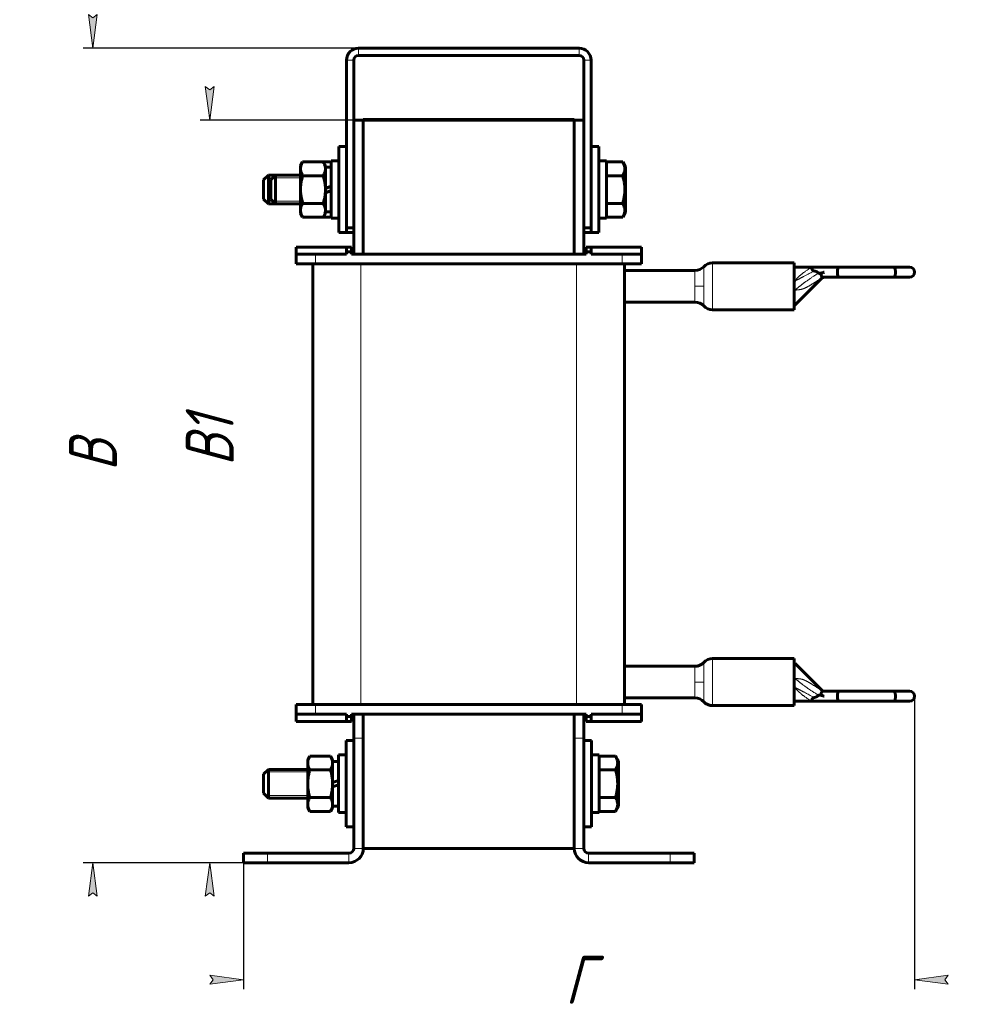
# Model space of a CAD drawing. Header units: millimetres. Extents: x 0 to 420, y 0 to 594.
# Tile 5 of 6: x 220 to 420, y 109 to 314. Entities that reach past the tile are written whole.
import ezdxf

# ---------------------------------------------------------------- set-up
doc = ezdxf.new("R2010")
doc.units = ezdxf.units.MM
doc.linetypes.add('K5LT_BASIC', pattern=[0])
doc.linetypes.add('K5LT_THIN', pattern=[0])
doc.layers.add('Системный слой', color=7, linetype='Continuous')
doc.styles.add('KDIMTEXTSTYLE', font='GOST_AU.SHX', dxfattribs={"width": 0.96, "oblique": 15, "height": 5})
doc.dimstyles.new('KDIMSTYLE (1.00)', dxfattribs={"dimtxt": 5, "dimasz": 1, "dimexe": 2, "dimexo": 0, "dimgap": 1, "dimtad": 1, "dimtxsty": 'KDIMTEXTSTYLE', "dimsah": 1, "dimcen": 0, "dimdle": 1, "dimadec": 0, "dimazin": 0, "dimtfac": 0.667, "dimtmove": 0, "dimatfit": 3, "dimfxl": 1, "dimtvp": 1, "dimtolj": 1, "dimtzin": 0, "dimarcsym": 0})

# ---------------------------------------------------------------- blocks, each defined once
blk = doc.blocks.new('U46')
at = {"layer": 'Системный слой', "color": 150, "linetype": 'K5LT_BASIC', "lineweight": 60, "true_color": 0x0080ff}
for p, q in [((382.07, 257.63), (382.04, 257.63)), ((382.1, 257.64), (382.07, 257.63)), ((382.12, 257.64), (382.1, 257.64))]:
    blk.add_line(p, q, dxfattribs=at)
blk = doc.blocks.new('U47')
at = {"layer": 'Системный слой', "color": 150, "linetype": 'K5LT_BASIC', "lineweight": 60, "true_color": 0x0080ff}
for p, q in [((382.09, 259.58), (382.04, 259.54)), ((382.14, 259.63), (382.09, 259.58)), ((382.18, 259.67), (382.14, 259.63))]:
    blk.add_line(p, q, dxfattribs=at)
blk = doc.blocks.new('U48')
at = {"layer": 'Системный слой', "color": 150, "linetype": 'K5LT_BASIC', "lineweight": 60, "true_color": 0x0080ff}
for p, q in [((288.54, 154.67), (288.54, 163.67)), ((288.54, 145.67), (288.54, 154.67))]:
    blk.add_line(p, q, dxfattribs=at)
blk = doc.blocks.new('U49')
at = {"layer": 'Системный слой', "color": 150, "linetype": 'K5LT_BASIC', "lineweight": 60, "true_color": 0x0080ff}
for p, q in [((341.24, 278.67), (341.24, 287.67)), ((341.24, 269.67), (341.24, 278.67))]:
    blk.add_line(p, q, dxfattribs=at)
blk = doc.blocks.new('U50')
at = {"layer": 'Системный слой', "color": 150, "linetype": 'K5LT_BASIC', "lineweight": 60, "true_color": 0x0080ff}
for p, q in [((287.04, 278.67), (287.04, 287.67)), ((287.04, 269.67), (287.04, 278.67))]:
    blk.add_line(p, q, dxfattribs=at)
blk = doc.blocks.new('U51')
at = {"layer": 'Системный слой', "color": 150, "linetype": 'K5LT_BASIC', "lineweight": 60, "true_color": 0x0080ff}
for p, q in [((382.07, 176.7), (382.04, 176.7)), ((382.1, 176.69), (382.07, 176.7)), ((382.12, 176.69), (382.1, 176.69))]:
    blk.add_line(p, q, dxfattribs=at)
blk = doc.blocks.new('U52')
at = {"layer": 'Системный слой', "color": 150, "linetype": 'K5LT_BASIC', "lineweight": 60, "true_color": 0x0080ff}
for p, q in [((382.09, 174.75), (382.04, 174.79)), ((382.14, 174.7), (382.09, 174.75)), ((382.18, 174.66), (382.14, 174.7))]:
    blk.add_line(p, q, dxfattribs=at)
blk = doc.blocks.new('U53')
at = {"layer": 'Системный слой', "color": 150, "linetype": 'K5LT_BASIC', "lineweight": 60, "true_color": 0x0080ff}
for p, q in [((285.29, 272.89), (285.35, 272.98)), ((285.35, 272.98), (285.39, 273.08)), ((285.39, 273.08), (285.44, 273.17))]:
    blk.add_line(p, q, dxfattribs=at)
blk = doc.blocks.new('U54')
at = {"layer": 'Системный слой', "color": 150, "linetype": 'K5LT_BASIC', "lineweight": 60, "true_color": 0x0080ff}
for p, q in [((285.35, 284.35), (285.29, 284.44)), ((285.39, 284.26), (285.35, 284.35)), ((285.44, 284.17), (285.39, 284.26))]:
    blk.add_line(p, q, dxfattribs=at)
blk = doc.blocks.new('U55')
at = {"layer": 'Системный слой', "color": 150, "linetype": 'K5LT_BASIC', "lineweight": 60, "true_color": 0x0080ff}
for p, q in [((342.84, 278.67), (342.84, 284.67)), ((342.84, 272.67), (342.84, 278.67))]:
    blk.add_line(p, q, dxfattribs=at)
blk = doc.blocks.new('U56')
at = {"layer": 'Системный слой', "color": 150, "linetype": 'K5LT_BASIC', "lineweight": 60, "true_color": 0x0080ff}
for p, q in [((382.04, 263.37), (382.04, 258.47)), ((382.04, 258.47), (382.04, 253.57))]:
    blk.add_line(p, q, dxfattribs=at)
blk = doc.blocks.new('U57')
at = {"layer": 'Системный слой', "color": 150, "linetype": 'K5LT_BASIC', "lineweight": 60, "true_color": 0x0080ff}
for p, q in [((382.04, 180.77), (382.04, 175.87)), ((382.04, 175.87), (382.04, 170.97))]:
    blk.add_line(p, q, dxfattribs=at)
blk = doc.blocks.new('U58')
at = {"layer": 'Системный слой', "color": 150, "linetype": 'K5LT_BASIC', "lineweight": 60, "true_color": 0x0080ff}
for p, q in [((286.94, 154.67), (286.94, 160.67)), ((286.94, 148.67), (286.94, 154.67))]:
    blk.add_line(p, q, dxfattribs=at)
blk = doc.blocks.new('U59')
at = {"layer": 'Системный слой', "color": 150, "linetype": 'K5LT_BASIC', "lineweight": 60, "true_color": 0x0080ff}
for p, q in [((341.34, 154.67), (341.34, 160.67)), ((341.34, 148.67), (341.34, 154.67))]:
    blk.add_line(p, q, dxfattribs=at)
blk = doc.blocks.new('U60')
at = {"layer": 'Системный слой', "color": 150, "linetype": 'K5LT_BASIC', "lineweight": 60, "true_color": 0x0080ff}
for p, q in [((285.44, 278.67), (285.44, 284.67)), ((285.44, 272.67), (285.44, 278.67))]:
    blk.add_line(p, q, dxfattribs=at)
blk = doc.blocks.new('U61')
at = {"layer": 'Системный слой', "color": 150, "linetype": 'K5LT_BASIC', "lineweight": 60, "true_color": 0x0080ff}
for p, q in [((339.74, 154.67), (339.74, 163.67)), ((339.74, 145.67), (339.74, 154.67))]:
    blk.add_line(p, q, dxfattribs=at)
blk = doc.blocks.new('U62')
at = {"layer": 'Системный слой', "color": 7, "linetype": 'K5LT_THIN', "lineweight": 18}
for p, q in [((364.97, 180.77), (364.97, 175.87)), ((364.97, 175.87), (364.97, 170.97))]:
    blk.add_line(p, q, dxfattribs=at)
blk = doc.blocks.new('U63')
at = {"layer": 'Системный слой', "color": 7, "linetype": 'K5LT_THIN', "lineweight": 18}
for p, q in [((364.97, 263.37), (364.97, 258.47)), ((364.97, 258.47), (364.97, 253.57))]:
    blk.add_line(p, q, dxfattribs=at)
blk = doc.blocks.new('KDIMARROW_01')
at = {"layer": 'Системный слой'}
blk.add_hatch(color=0, dxfattribs=at).paths.add_polyline_path([(0, 0), (-7, 0.92), (-6.3, 0), (-7, -0.92)])
at = {"layer": 'Системный слой', "color": 0, "linetype": 'K5LT_THIN', "lineweight": 18}
for p, q in [((-6.3, 0), (-7, 0.92)), ((-7, 0.92), (0, 0)), ((0, 0), (-7, -0.92)), ((-7, -0.92), (-6.3, 0)), ((0, 0), (-1, 0))]:
    blk.add_line(p, q, dxfattribs=at)

msp = doc.modelspace()

# ---------------------------------------------------------------- linework, layer by layer
at = {"layer": 'Системный слой', "color": 150, "linetype": 'K5LT_BASIC', "lineweight": 60, "true_color": 0x0080ff}
for p, q in [((291.141, 308.166), (337.141, 308.166)), ((291.141, 306.666), (337.141, 306.666)), ((288.641, 270.666), (288.641, 305.666)), ((290.141, 270.666), (290.141, 305.666)), ((338.141, 305.666), (338.141, 270.666)), ((339.641, 305.666), (339.641, 270.666)), ((290.141, 293.166), (292.141, 293.166)), ((290.141, 293.166), (290.141, 265.166)), ((292.141, 293.266), (336.141, 293.266)), ((292.141, 293.166), (292.141, 293.266)), ((292.141, 293.166), (292.141, 265.166)), ((292.141, 293.166), (292.141, 265.166)), ((292.141, 293.166), (336.141, 293.166)), ((292.141, 293.166), (336.141, 293.166)), ((336.141, 293.166), (336.141, 293.266)), ((336.141, 293.166), (338.141, 293.166)), ((336.141, 293.166), (336.141, 265.166)), ((336.141, 293.166), (336.141, 265.166)), ((338.141, 293.166), (338.141, 265.166)), ((288.641, 287.666), (287.041, 287.666)), ((341.241, 287.666), (339.641, 287.666)), ((279.488, 284.44), (279.041, 283.666)), ((279.041, 283.666), (279.041, 282.996)), ((283.795, 284.44), (279.488, 284.44)), ((284.241, 283.666), (283.795, 284.44)), ((285.295, 284.44), (283.795, 284.44)), ((284.241, 283.666), (284.241, 282.996)), ((285.441, 284.186), (285.295, 284.44)), ((287.041, 284.666), (285.441, 284.666)), ((342.841, 284.666), (341.241, 284.666)), ((342.841, 284.44), (346.25, 284.44)), ((346.25, 284.44), (346.841, 283.416)), ((272.341, 281.666), (271.341, 280.666)), ((273.841, 281.666), (272.341, 281.666)), ((272.341, 275.666), (272.341, 281.666)), ((273.841, 281.666), (272.841, 280.666)), ((279.041, 281.666), (273.841, 281.666)), ((273.841, 275.666), (273.841, 281.666)), ((279.041, 282.996), (279.041, 278.666)), ((283.795, 281.553), (279.488, 281.553)), ((285.441, 283.316), (284.241, 283.316)), ((284.241, 282.996), (284.241, 278.666)), ((342.841, 281.553), (346.25, 281.553)), ((346.841, 273.916), (346.841, 283.416)), ((271.341, 276.666), (271.341, 280.666)), ((272.841, 276.666), (272.841, 280.666)), ((279.041, 278.666), (279.041, 274.336)), ((284.241, 278.895), (285.441, 279.331)), ((284.241, 278.666), (284.241, 274.336)), ((284.241, 278.001), (285.441, 278.438)), ((272.341, 275.666), (271.341, 276.666)), ((273.841, 275.666), (272.341, 275.666)), ((273.841, 275.666), (272.841, 276.666)), ((279.041, 275.666), (273.841, 275.666)), ((283.795, 275.779), (279.488, 275.779)), ((342.841, 275.779), (346.25, 275.779)), ((279.041, 274.336), (279.041, 273.666)), ((279.488, 272.893), (279.041, 273.666)), ((284.241, 273.666), (283.795, 272.893)), ((284.241, 274.336), (284.241, 273.666)), ((285.441, 274.016), (284.241, 274.016)), ((346.25, 272.893), (346.841, 273.916)), ((283.795, 272.893), (279.488, 272.893)), ((285.295, 272.893), (283.795, 272.893)), ((285.441, 273.147), (285.295, 272.893)), ((287.041, 272.666), (285.441, 272.666)), ((342.841, 272.666), (341.241, 272.666)), ((342.841, 272.893), (346.25, 272.893)), ((288.641, 269.666), (287.041, 269.666)), ((290.141, 270.666), (288.641, 270.666)), ((288.641, 269.666), (288.641, 270.666)), ((290.141, 269.666), (288.641, 269.666)), ((338.141, 270.666), (339.641, 270.666)), ((339.741, 269.666), (338.141, 269.666)), ((339.641, 269.666), (339.641, 270.666)), ((341.241, 269.666), (339.641, 269.666)), ((278.141, 265.166), (278.141, 266.666)), ((278.141, 266.666), (288.641, 266.666)), ((278.141, 265.166), (282.141, 265.166)), ((278.141, 263.166), (278.141, 265.166)), ((282.141, 265.166), (288.641, 265.166)), ((288.641, 265.666), (288.641, 266.666)), ((288.641, 266.666), (289.641, 266.666)), ((288.641, 265.166), (288.641, 265.666)), ((288.641, 265.666), (289.641, 265.666)), ((289.641, 266.666), (289.641, 265.666)), ((289.641, 265.166), (289.641, 265.666)), ((289.641, 265.166), (338.641, 265.166)), ((338.641, 266.666), (339.641, 266.666)), ((338.641, 265.666), (338.641, 266.666)), ((338.641, 265.166), (338.641, 265.666)), ((338.641, 265.666), (339.641, 265.666)), ((339.641, 266.666), (350.141, 266.666)), ((339.641, 266.666), (339.641, 265.666)), ((339.641, 265.166), (339.641, 265.666)), ((339.641, 265.166), (346.141, 265.166)), ((346.141, 265.166), (350.141, 265.166)), ((350.141, 265.166), (350.141, 266.666)), ((350.141, 263.166), (350.141, 265.166)), ((278.141, 263.166), (282.141, 263.166)), ((281.641, 171.166), (281.641, 263.166)), ((282.141, 263.166), (346.141, 263.166)), ((346.141, 263.166), (350.141, 263.166)), ((346.641, 171.166), (346.641, 263.166)), ((364.974, 263.366), (382.041, 263.366)), ((346.641, 261.766), (361.308, 261.766)), ((382.041, 262.466), (385.741, 262.466)), ((385.73, 262.46), (385.741, 262.466)), ((391.234, 262.466), (385.741, 262.466)), ((387.101, 261.218), (386.885, 261.416)), ((402.78, 262.466), (391.234, 262.466)), ((406.091, 262.466), (402.78, 262.466)), ((382.187, 254.61), (387.883, 260.222)), ((388.029, 260.366), (387.909, 260.291)), ((391.234, 260.366), (387.995, 260.366)), ((402.78, 260.366), (391.234, 260.366)), ((406.091, 260.366), (402.78, 260.366)), ((382.041, 257.628), (382.123, 257.645)), ((346.641, 255.166), (361.308, 255.166)), ((364.974, 253.566), (382.041, 253.566)), ((346.641, 179.166), (361.308, 179.166)), ((364.974, 180.766), (382.041, 180.766)), ((382.187, 179.722), (387.883, 174.11)), ((382.041, 176.704), (382.123, 176.687)), ((386.885, 172.916), (387.101, 173.114)), ((388.029, 173.966), (387.909, 174.041)), ((387.995, 173.966), (391.234, 173.966)), ((391.234, 173.966), (402.78, 173.966)), ((402.78, 173.966), (406.091, 173.966)), ((278.141, 171.166), (278.141, 169.166)), ((282.141, 171.166), (278.141, 171.166)), ((346.141, 171.166), (282.141, 171.166)), ((350.141, 171.166), (346.141, 171.166)), ((346.641, 172.566), (361.308, 172.566)), ((350.141, 171.166), (350.141, 169.166)), ((364.974, 170.966), (382.041, 170.966)), ((382.041, 171.866), (385.741, 171.866)), ((385.73, 171.873), (385.741, 171.866)), ((385.741, 171.866), (391.234, 171.866)), ((391.234, 171.866), (402.78, 171.866)), ((402.78, 171.866), (406.091, 171.866)), ((278.141, 169.166), (278.141, 167.666)), ((282.141, 169.166), (278.141, 169.166)), ((288.641, 169.166), (282.141, 169.166)), ((288.641, 169.166), (288.641, 168.666)), ((288.641, 167.666), (288.641, 168.666)), ((289.641, 168.666), (288.641, 168.666)), ((289.641, 169.166), (289.641, 168.666)), ((338.641, 169.166), (289.641, 169.166)), ((289.641, 168.666), (289.641, 167.666)), ((290.141, 164.166), (290.141, 169.166)), ((292.141, 169.166), (292.141, 164.166)), ((336.141, 164.166), (336.141, 169.166)), ((338.141, 169.166), (338.141, 164.166)), ((338.641, 169.166), (338.641, 168.666)), ((339.641, 168.666), (338.641, 168.666)), ((338.641, 167.666), (338.641, 168.666)), ((339.641, 169.166), (339.641, 168.666)), ((346.141, 169.166), (339.641, 169.166)), ((339.641, 168.666), (339.641, 167.666)), ((350.141, 169.166), (346.141, 169.166)), ((350.141, 169.166), (350.141, 167.666)), ((288.641, 167.666), (278.141, 167.666)), ((289.641, 167.666), (288.641, 167.666)), ((339.641, 167.666), (338.641, 167.666)), ((350.141, 167.666), (339.641, 167.666)), ((290.141, 163.666), (288.541, 163.666)), ((290.141, 141.166), (290.141, 164.166)), ((292.141, 141.166), (292.141, 164.166)), ((336.141, 164.166), (336.141, 141.166)), ((338.141, 164.166), (338.141, 141.166)), ((339.741, 163.666), (338.141, 163.666)), ((280.988, 160.44), (280.541, 159.666)), ((285.295, 160.44), (280.988, 160.44)), ((285.741, 159.666), (285.295, 160.44)), ((288.541, 160.666), (286.941, 160.666)), ((341.341, 160.666), (339.741, 160.666)), ((341.341, 160.44), (344.75, 160.44)), ((344.75, 160.44), (345.341, 159.416)), ((280.541, 159.666), (280.541, 158.996)), ((280.541, 158.996), (280.541, 154.666)), ((285.741, 159.666), (285.741, 158.996)), ((286.941, 159.316), (285.741, 159.316)), ((285.741, 158.996), (285.741, 154.666)), ((345.341, 149.916), (345.341, 159.416)), ((272.341, 157.666), (271.341, 156.666)), ((271.341, 152.666), (271.341, 156.666)), ((280.541, 157.666), (272.341, 157.666)), ((272.341, 151.666), (272.341, 157.666)), ((285.295, 157.553), (280.988, 157.553)), ((341.341, 157.553), (344.75, 157.553)), ((280.541, 154.666), (280.541, 150.336)), ((285.741, 154.895), (286.941, 155.331)), ((285.741, 154.666), (285.741, 150.336)), ((285.741, 154.001), (286.941, 154.438)), ((272.341, 151.666), (271.341, 152.666)), ((280.541, 151.666), (272.341, 151.666)), ((280.541, 150.336), (280.541, 149.666)), ((285.295, 151.779), (280.988, 151.779)), ((285.741, 150.336), (285.741, 149.666)), ((286.941, 150.016), (285.741, 150.016)), ((341.341, 151.779), (344.75, 151.779)), ((280.988, 148.893), (280.541, 149.666)), ((285.295, 148.893), (280.988, 148.893)), ((285.741, 149.666), (285.295, 148.893)), ((288.541, 148.666), (286.941, 148.666)), ((341.341, 148.666), (339.741, 148.666)), ((341.341, 148.893), (344.75, 148.893)), ((344.75, 148.893), (345.341, 149.916)), ((290.141, 145.666), (288.541, 145.666)), ((339.741, 145.666), (338.141, 145.666)), ((267.141, 138.166), (267.141, 140.166)), ((267.141, 140.166), (272.141, 140.166)), ((272.141, 140.166), (289.141, 140.166)), ((292.141, 141.166), (336.141, 141.166)), ((339.141, 140.166), (356.141, 140.166)), ((356.141, 140.166), (361.141, 140.166)), ((361.141, 138.166), (361.141, 140.166)), ((267.141, 138.166), (272.141, 138.166)), ((272.141, 138.166), (289.141, 138.166)), ((339.141, 138.166), (356.141, 138.166)), ((356.141, 138.166), (361.141, 138.166))]:
    msp.add_line(p, q, dxfattribs=at)
at = {"layer": 'Системный слой', "color": 7, "linetype": 'K5LT_THIN', "lineweight": 18}
for p, q in [((291.141, 308.166), (291.141, 306.666)), ((337.141, 306.666), (337.141, 308.166)), ((290.141, 305.666), (288.641, 305.666)), ((338.141, 305.666), (339.641, 305.666)), ((272.341, 281.125), (271.8, 281.125)), ((273.3, 281.125), (272.341, 281.125)), ((273.841, 281.125), (273.3, 281.125)), ((279.041, 281.125), (273.841, 281.125)), ((272.341, 276.207), (271.8, 276.207)), ((273.3, 276.207), (272.341, 276.207)), ((273.841, 276.207), (273.3, 276.207)), ((279.041, 276.207), (273.841, 276.207)), ((282.141, 263.166), (282.141, 265.166)), ((346.141, 263.166), (346.141, 265.166)), ((291.641, 171.166), (291.641, 263.166)), ((336.641, 171.166), (336.641, 263.166)), ((361.308, 261.766), (361.308, 258.466)), ((363.141, 262.566), (363.141, 258.466)), ((388.267, 261.416), (386.885, 261.416)), ((361.308, 258.466), (361.308, 255.166)), ((361.308, 258.466), (363.141, 258.466)), ((363.141, 258.466), (363.141, 254.366)), ((361.308, 179.166), (361.308, 175.866)), ((363.141, 179.966), (363.141, 175.866)), ((361.308, 175.866), (363.141, 175.866)), ((361.308, 175.866), (361.308, 172.566)), ((363.141, 175.866), (363.141, 171.766)), ((386.885, 172.916), (388.267, 172.916)), ((282.141, 171.166), (282.141, 169.166)), ((346.141, 171.166), (346.141, 169.166)), ((292.141, 164.166), (290.141, 164.166)), ((336.141, 164.166), (338.141, 164.166)), ((272.341, 157.125), (271.8, 157.125)), ((280.541, 157.125), (272.341, 157.125)), ((272.341, 152.207), (271.8, 152.207)), ((280.541, 152.207), (272.341, 152.207)), ((272.141, 138.166), (272.141, 140.166)), ((289.141, 138.166), (289.141, 140.166)), ((292.141, 141.166), (290.141, 141.166)), ((336.141, 141.166), (338.141, 141.166)), ((339.141, 140.166), (339.141, 138.166)), ((356.141, 138.166), (356.141, 140.166))]:
    msp.add_line(p, q, dxfattribs=at)
at = {"layer": 'Системный слой', "color": 150, "linetype": 'K5LT_BASIC', "lineweight": 60, "true_color": 0x0080ff}
for centre, radius, start, end in [((291.141, 305.666), 2.5, 90, 180), ((291.141, 305.666), 1, 90, 180), ((337.141, 305.666), 2.5, 0, 90), ((337.141, 305.666), 1, 0, 90), ((364.974, 260.866), 2.5, 90, 137.15636), ((361.308, 264.266), 2.5, 270, 317.15636), ((406.091, 261.416), 1.05, 270, 90), ((388.234, 259.866), 0.5, 90, 134.57478), ((388.231, 259.866), 0.5, 90.00008, 133.81348), ((388.232, 259.866), 0.5, 90.0001, 90.15528), ((361.308, 252.666), 2.5, 42.84364, 90), ((364.974, 256.066), 2.5, 222.84364, 270), ((381.836, 254.966), 0.5, 294.17288, 314.57478), ((361.308, 181.666), 2.5, 270, 317.15636), ((364.974, 178.266), 2.5, 90, 137.15636), ((381.836, 179.366), 0.5, 45.42522, 65.82712), ((388.234, 174.466), 0.5, 225.42522, 270), ((388.232, 174.466), 0.5, 225.92393, 269.9999), ((406.091, 172.916), 1.05, 270, 90), ((361.308, 170.066), 2.5, 42.84364, 90), ((364.974, 173.466), 2.5, 222.84364, 270), ((289.141, 141.166), 3, 270, 0), ((289.141, 141.166), 1, 270, 0), ((339.141, 141.166), 3, 180, 270), ((339.141, 141.166), 1, 180, 270)]:
    msp.add_arc(centre, radius, start, end, dxfattribs=at)
for centre, ratio in [((391.234, 261.416), 0.1830728), ((391.234, 172.916), 0.1830733)]:
    msp.add_ellipse(centre, major_axis=(0, -1.05), ratio=ratio, start_param=3.1415927, end_param=6.2831853, dxfattribs=at)
for points, knots in [([(279.488, 284.44), (279.428, 284.337), (279.34, 284.171), (279.236, 283.937), (279.165, 283.745), (279.113, 283.565), (279.069, 283.363), (279.046, 283.177), (279.041, 283.042), (279.041, 282.996)], [0, 0, 0, 0, 2.192924, 3.5182583, 4.9042648, 6.1846453, 7.2478472, 9.0585836, 10, 10, 10, 10]), ([(284.241, 282.996), (284.241, 283.085), (284.231, 283.256), (284.184, 283.516), (284.119, 283.742), (284.001, 284.054), (283.89, 284.275), (283.795, 284.44)], [0, 0, 0, 0, 1.4474022, 2.7997206, 4.2800738, 5.188369, 8, 8, 8, 8]), ([(346.25, 281.553), (346.361, 281.745), (346.498, 282.024), (346.612, 282.373), (346.661, 282.584), (346.69, 282.786), (346.7, 282.989), (346.69, 283.209), (346.654, 283.456), (346.561, 283.804), (346.416, 284.14), (346.289, 284.372), (346.25, 284.44)], [0, 0, 0, 0, 2.6664898, 3.8104252, 4.7004436, 5.503844, 6.499853, 7.3954291, 8.4365302, 9.7948231, 12.0596697, 13, 13, 13, 13]), ([(279.041, 282.996), (279.041, 282.908), (279.052, 282.737), (279.098, 282.476), (279.164, 282.25), (279.281, 281.938), (279.393, 281.718), (279.488, 281.553)], [0, 0, 0, 0, 1.4474022, 2.7997206, 4.2800738, 5.188369, 8, 8, 8, 8]), ([(279.488, 281.553), (279.47, 281.492), (279.425, 281.333), (279.344, 281.025), (279.245, 280.596), (279.162, 280.147), (279.104, 279.729), (279.074, 279.435), (279.057, 279.199), (279.048, 279.021), (279.042, 278.843), (279.041, 278.725), (279.041, 278.666)], [0, 0, 0, 0, 1.432862, 3.7254411, 7.1643098, 11.3382807, 14.0037105, 16.6691403, 18.0018553, 19.3345702, 20.6672851, 22, 22, 22, 22]), ([(283.795, 281.553), (283.854, 281.656), (283.942, 281.822), (284.046, 282.056), (284.117, 282.248), (284.17, 282.428), (284.214, 282.63), (284.237, 282.816), (284.241, 282.95), (284.241, 282.996)], [0, 0, 0, 0, 2.192924, 3.5182583, 4.9042648, 6.1846453, 7.2478472, 9.0585836, 10, 10, 10, 10]), ([(284.241, 278.666), (284.241, 278.747), (284.239, 278.908), (284.229, 279.151), (284.212, 279.392), (284.183, 279.694), (284.135, 280.055), (284.05, 280.538), (283.937, 281.038), (283.84, 281.395), (283.795, 281.553)], [0, 0, 0, 0, 1.8184641, 3.6369281, 5.4553922, 7.2738563, 10.4656914, 13.6575265, 18.3042162, 22, 22, 22, 22]), ([(346.25, 275.779), (346.289, 275.914), (346.383, 276.258), (346.527, 276.882), (346.628, 277.511), (346.673, 277.996), (346.688, 278.266), (346.694, 278.441), (346.697, 278.588), (346.697, 278.746), (346.694, 278.944), (346.683, 279.181), (346.658, 279.523), (346.6, 280.017), (346.498, 280.58), (346.374, 281.108), (346.293, 281.405), (346.25, 281.553)], [0, 0, 0, 0, 3.1522963, 8.0240269, 14.4303577, 17.4742998, 18.9962709, 20.5182419, 21.4098548, 22.3014677, 24.0846935, 25.8679193, 27.6511451, 31.7925039, 37.0725247, 40.5362624, 44, 44, 44, 44]), ([(279.041, 278.666), (279.041, 278.586), (279.043, 278.424), (279.054, 278.182), (279.07, 277.94), (279.1, 277.638), (279.148, 277.277), (279.233, 276.794), (279.345, 276.295), (279.442, 275.937), (279.488, 275.779)], [0, 0, 0, 0, 1.8184641, 3.6369281, 5.4553922, 7.2738563, 10.4656914, 13.6575265, 18.3042162, 22, 22, 22, 22]), ([(283.795, 275.779), (283.812, 275.841), (283.857, 276), (283.938, 276.307), (284.037, 276.736), (284.121, 277.185), (284.179, 277.603), (284.209, 277.898), (284.225, 278.134), (284.235, 278.311), (284.24, 278.489), (284.241, 278.607), (284.241, 278.666)], [0, 0, 0, 0, 1.432862, 3.7254411, 7.1643098, 11.3382807, 14.0037105, 16.6691403, 18.0018553, 19.3345702, 20.6672851, 22, 22, 22, 22]), ([(279.488, 275.779), (279.428, 275.676), (279.34, 275.51), (279.236, 275.276), (279.165, 275.085), (279.113, 274.904), (279.069, 274.703), (279.046, 274.517), (279.041, 274.382), (279.041, 274.336)], [0, 0, 0, 0, 2.192924, 3.5182583, 4.9042648, 6.1846453, 7.2478472, 9.0585836, 10, 10, 10, 10]), ([(284.241, 274.336), (284.241, 274.425), (284.231, 274.595), (284.184, 274.856), (284.119, 275.082), (284.001, 275.394), (283.89, 275.614), (283.795, 275.779)], [0, 0, 0, 0, 1.4474022, 2.7997206, 4.2800738, 5.188369, 8, 8, 8, 8]), ([(346.25, 272.893), (346.361, 273.085), (346.498, 273.364), (346.612, 273.712), (346.661, 273.924), (346.69, 274.126), (346.7, 274.328), (346.69, 274.549), (346.654, 274.796), (346.561, 275.143), (346.416, 275.479), (346.289, 275.712), (346.25, 275.779)], [0, 0, 0, 0, 2.6664898, 3.8104252, 4.7004436, 5.503844, 6.499853, 7.3954291, 8.4365302, 9.7948231, 12.0596697, 13, 13, 13, 13]), ([(279.041, 274.336), (279.041, 274.248), (279.052, 274.077), (279.098, 273.816), (279.164, 273.59), (279.281, 273.278), (279.393, 273.058), (279.488, 272.893)], [0, 0, 0, 0, 1.4474022, 2.7997206, 4.2800738, 5.188369, 8, 8, 8, 8]), ([(283.795, 272.893), (283.854, 272.996), (283.942, 273.162), (284.046, 273.396), (284.117, 273.587), (284.17, 273.768), (284.214, 273.969), (284.237, 274.156), (284.241, 274.29), (284.241, 274.336)], [0, 0, 0, 0, 2.192924, 3.5182583, 4.9042648, 6.1846453, 7.2478472, 9.0585836, 10, 10, 10, 10]), ([(385.73, 262.46), (385.721, 262.454), (385.707, 262.439), (385.692, 262.404), (385.683, 262.362), (385.68, 262.306), (385.685, 262.24), (385.697, 262.171), (385.716, 262.104), (385.741, 262.041), (385.77, 261.98), (385.805, 261.923), (385.845, 261.87), (385.892, 261.821), (385.943, 261.779), (385.995, 261.745), (386.069, 261.708), (386.128, 261.688), (386.17, 261.678)], [0, 0, 0, 0, 1.8454382, 2.9755521, 4.3350421, 5.8173962, 7.29868, 8.6325344, 9.8298963, 10.9156191, 11.9424532, 12.9220668, 13.8762296, 14.8134117, 15.7270602, 16.5800675, 17.309886, 19, 19, 19, 19]), ([(386.17, 261.678), (386.217, 261.667), (386.314, 261.642), (386.453, 261.605), (386.557, 261.572), (386.636, 261.545), (386.69, 261.525), (386.735, 261.505), (386.775, 261.487), (386.813, 261.468), (386.855, 261.441), (386.876, 261.424), (386.885, 261.416)], [0, 0, 0, 0, 2.4844672, 5.1391046, 7.3550045, 8.0620114, 9.4122568, 10.2894528, 10.5450623, 11.6156979, 12.3859596, 13, 13, 13, 13]), ([(388.267, 261.416), (388.194, 261.391), (388.078, 261.352), (387.918, 261.302), (387.787, 261.263), (387.66, 261.23), (387.55, 261.205), (387.467, 261.19), (387.405, 261.181), (387.356, 261.175), (387.312, 261.172), (387.274, 261.172), (387.241, 261.173), (387.213, 261.175), (387.189, 261.179), (387.168, 261.184), (387.15, 261.19), (387.126, 261.199), (387.111, 261.209), (387.101, 261.218)], [0, 0, 0, 0, 3.8575636, 6.0258817, 8.3281164, 10.6476097, 12.5152172, 13.9210342, 14.8405084, 15.6762209, 16.3766706, 17.0247555, 17.5620102, 18.040115, 18.4179228, 18.7579661, 19.0892951, 19.388906, 20, 20, 20, 20]), ([(387.995, 260.366), (387.976, 260.366), (387.945, 260.373), (387.897, 260.397), (387.852, 260.431), (387.804, 260.48), (387.758, 260.542), (387.717, 260.61), (387.684, 260.677), (387.659, 260.741), (387.642, 260.799), (387.628, 260.863), (387.623, 260.918), (387.626, 260.975), (387.633, 261.009), (387.643, 261.042), (387.657, 261.073), (387.68, 261.11), (387.712, 261.146), (387.754, 261.183), (387.799, 261.214), (387.853, 261.246), (387.911, 261.276), (387.984, 261.309), (388.08, 261.348), (388.177, 261.384), (388.244, 261.408), (388.267, 261.416)], [0, 0, 0, 0, 2.1519975, 3.4618242, 5.0261623, 6.720378, 8.4027179, 9.9042629, 11.2317725, 12.393992, 13.3885222, 14.1748303, 15.5100915, 15.9662212, 16.7715474, 17.1100027, 17.5119446, 18.2960938, 19.0522586, 19.706577, 20.7150237, 21.4819893, 22.4302785, 23.5919103, 24.9292847, 26.9240025, 28, 28, 28, 28]), ([(402.78, 260.366), (402.803, 260.366), (402.84, 260.376), (402.89, 260.411), (402.931, 260.455), (402.973, 260.519), (403.016, 260.609), (403.058, 260.729), (403.091, 260.869), (403.115, 261.01), (403.131, 261.147), (403.139, 261.282), (403.142, 261.416), (403.139, 261.549), (403.131, 261.678), (403.118, 261.798), (403.101, 261.909), (403.079, 262.019), (403.048, 262.132), (403.009, 262.24), (402.965, 262.327), (402.921, 262.389), (402.879, 262.43), (402.833, 262.459), (402.8, 262.466), (402.78, 262.466)], [0, 0, 0, 0, 1.5596462, 2.5407568, 3.5682644, 4.5978325, 5.8395344, 7.2918657, 8.630786, 9.8488793, 10.9447813, 11.9751143, 13, 14.0182982, 15.0352069, 16.003993, 16.9279683, 17.8713976, 18.9891491, 20.3320791, 21.6038643, 22.6965612, 23.7304205, 24.6548136, 26, 26, 26, 26]), ([(387.909, 260.291), (387.942, 260.311), (388.004, 260.341), (388.094, 260.362), (388.148, 260.366), (388.171, 260.366)], [0, 0, 0, 0, 2.4967269, 4.4966787, 6, 6, 6, 6]), ([(385.73, 171.873), (385.721, 171.878), (385.707, 171.893), (385.692, 171.928), (385.683, 171.97), (385.68, 172.026), (385.685, 172.092), (385.698, 172.161), (385.716, 172.228), (385.741, 172.292), (385.77, 172.352), (385.805, 172.409), (385.845, 172.463), (385.892, 172.511), (385.943, 172.554), (385.996, 172.587), (386.069, 172.624), (386.128, 172.644), (386.17, 172.654)], [0, 0, 0, 0, 1.8455532, 2.9757407, 4.3353269, 5.8177925, 7.2991966, 8.633175, 9.8306666, 10.9165327, 11.9435304, 12.9233241, 13.8776601, 14.8149563, 15.7286358, 16.5815443, 17.3111563, 19, 19, 19, 19]), ([(386.17, 172.654), (386.217, 172.666), (386.314, 172.69), (386.453, 172.728), (386.557, 172.76), (386.636, 172.787), (386.69, 172.808), (386.735, 172.827), (386.775, 172.845), (386.813, 172.865), (386.855, 172.891), (386.876, 172.908), (386.885, 172.916)], [0, 0, 0, 0, 2.4843995, 5.1390116, 7.354925, 8.0619405, 9.4122069, 10.2894176, 10.5450309, 11.6156794, 12.3859499, 13, 13, 13, 13]), ([(388.267, 172.916), (388.194, 172.942), (388.078, 172.98), (387.918, 173.031), (387.787, 173.069), (387.66, 173.102), (387.55, 173.127), (387.467, 173.142), (387.405, 173.152), (387.356, 173.157), (387.312, 173.16), (387.274, 173.161), (387.241, 173.16), (387.213, 173.157), (387.189, 173.153), (387.168, 173.149), (387.15, 173.143), (387.126, 173.133), (387.111, 173.123), (387.101, 173.114)], [0, 0, 0, 0, 3.8575998, 6.0259391, 8.3281966, 10.6477137, 12.5153448, 13.9211859, 14.8406744, 15.6763959, 16.3768511, 17.0249423, 17.5622042, 18.0403186, 18.4181306, 18.7581748, 19.0894968, 19.3890847, 20, 20, 20, 20]), ([(387.995, 173.966), (387.976, 173.966), (387.945, 173.96), (387.897, 173.935), (387.852, 173.901), (387.804, 173.852), (387.757, 173.79), (387.717, 173.723), (387.684, 173.655), (387.659, 173.591), (387.642, 173.534), (387.628, 173.469), (387.623, 173.414), (387.626, 173.357), (387.633, 173.323), (387.643, 173.29), (387.657, 173.26), (387.68, 173.223), (387.712, 173.186), (387.754, 173.15), (387.799, 173.118), (387.853, 173.087), (387.911, 173.056), (387.984, 173.023), (388.08, 172.984), (388.177, 172.948), (388.244, 172.924), (388.267, 172.916)], [0, 0, 0, 0, 2.1527486, 3.4629085, 5.0274565, 6.7217054, 8.403897, 9.9051738, 11.232377, 12.39434, 13.3887085, 14.1749501, 15.5102009, 15.9663372, 16.7716762, 17.1101381, 17.5120875, 18.2962505, 19.0524229, 19.7067534, 20.7152059, 21.4821624, 22.4304343, 23.5920402, 24.9293804, 26.9240388, 28, 28, 28, 28]), ([(387.909, 174.041), (387.942, 174.021), (388.004, 173.991), (388.094, 173.97), (388.148, 173.966), (388.171, 173.966)], [0, 0, 0, 0, 2.4967265, 4.4966783, 6, 6, 6, 6]), ([(402.78, 173.966), (402.803, 173.966), (402.84, 173.957), (402.89, 173.921), (402.931, 173.877), (402.973, 173.814), (403.016, 173.723), (403.058, 173.603), (403.091, 173.463), (403.115, 173.323), (403.131, 173.185), (403.139, 173.05), (403.142, 172.916), (403.139, 172.783), (403.131, 172.655), (403.118, 172.535), (403.101, 172.423), (403.079, 172.314), (403.048, 172.2), (403.009, 172.092), (402.965, 172.005), (402.921, 171.943), (402.879, 171.902), (402.833, 171.873), (402.8, 171.866), (402.78, 171.866)], [0, 0, 0, 0, 1.5596462, 2.5407568, 3.5682645, 4.5978326, 5.8395344, 7.2918657, 8.630786, 9.8488793, 10.9447813, 11.9751143, 13, 14.0182982, 15.0352069, 16.003993, 16.9279683, 17.8713976, 18.9891491, 20.3320791, 21.6038643, 22.6965612, 23.7304205, 24.6548136, 26, 26, 26, 26]), ([(280.988, 160.44), (280.928, 160.337), (280.84, 160.171), (280.736, 159.937), (280.665, 159.745), (280.613, 159.565), (280.569, 159.363), (280.546, 159.177), (280.541, 159.042), (280.541, 158.996)], [0, 0, 0, 0, 2.192924, 3.5182583, 4.9042648, 6.1846453, 7.2478472, 9.0585836, 10, 10, 10, 10]), ([(285.741, 158.996), (285.741, 159.085), (285.731, 159.256), (285.684, 159.516), (285.619, 159.742), (285.501, 160.054), (285.39, 160.275), (285.295, 160.44)], [0, 0, 0, 0, 1.4474022, 2.7997206, 4.2800738, 5.188369, 8, 8, 8, 8]), ([(344.75, 157.553), (344.861, 157.745), (344.998, 158.024), (345.112, 158.373), (345.161, 158.584), (345.19, 158.786), (345.2, 158.989), (345.19, 159.209), (345.154, 159.456), (345.061, 159.804), (344.916, 160.14), (344.789, 160.372), (344.75, 160.44)], [0, 0, 0, 0, 2.6664898, 3.8104252, 4.7004436, 5.503844, 6.499853, 7.3954291, 8.4365302, 9.7948231, 12.0596697, 13, 13, 13, 13]), ([(280.541, 158.996), (280.541, 158.908), (280.552, 158.737), (280.598, 158.476), (280.664, 158.25), (280.781, 157.938), (280.893, 157.718), (280.988, 157.553)], [0, 0, 0, 0, 1.4474022, 2.7997206, 4.2800738, 5.188369, 8, 8, 8, 8]), ([(285.295, 157.553), (285.354, 157.656), (285.442, 157.822), (285.546, 158.056), (285.617, 158.248), (285.67, 158.428), (285.714, 158.63), (285.737, 158.816), (285.741, 158.95), (285.741, 158.996)], [0, 0, 0, 0, 2.192924, 3.5182583, 4.9042648, 6.1846453, 7.2478472, 9.0585836, 10, 10, 10, 10]), ([(280.988, 157.553), (280.97, 157.492), (280.925, 157.333), (280.844, 157.025), (280.745, 156.596), (280.662, 156.147), (280.604, 155.729), (280.574, 155.435), (280.557, 155.199), (280.548, 155.021), (280.542, 154.843), (280.541, 154.725), (280.541, 154.666)], [0, 0, 0, 0, 1.432862, 3.7254411, 7.1643098, 11.3382807, 14.0037105, 16.6691403, 18.0018553, 19.3345702, 20.6672851, 22, 22, 22, 22]), ([(285.741, 154.666), (285.741, 154.747), (285.739, 154.908), (285.729, 155.151), (285.712, 155.392), (285.683, 155.694), (285.635, 156.055), (285.55, 156.538), (285.437, 157.038), (285.34, 157.395), (285.295, 157.553)], [0, 0, 0, 0, 1.8184641, 3.6369281, 5.4553922, 7.2738563, 10.4656914, 13.6575265, 18.3042162, 22, 22, 22, 22]), ([(344.75, 151.779), (344.789, 151.914), (344.883, 152.258), (345.027, 152.882), (345.128, 153.511), (345.173, 153.996), (345.188, 154.266), (345.194, 154.441), (345.197, 154.588), (345.197, 154.746), (345.194, 154.944), (345.183, 155.181), (345.158, 155.523), (345.1, 156.017), (344.998, 156.58), (344.874, 157.108), (344.793, 157.405), (344.75, 157.553)], [0, 0, 0, 0, 3.1522963, 8.0240269, 14.4303577, 17.4742998, 18.9962709, 20.5182419, 21.4098548, 22.3014677, 24.0846935, 25.8679193, 27.6511451, 31.7925039, 37.0725247, 40.5362624, 44, 44, 44, 44]), ([(280.541, 154.666), (280.541, 154.586), (280.543, 154.424), (280.554, 154.182), (280.57, 153.94), (280.6, 153.638), (280.648, 153.277), (280.733, 152.794), (280.845, 152.295), (280.942, 151.937), (280.988, 151.779)], [0, 0, 0, 0, 1.8184641, 3.6369281, 5.4553922, 7.2738563, 10.4656914, 13.6575265, 18.3042162, 22, 22, 22, 22]), ([(285.295, 151.779), (285.312, 151.841), (285.357, 152), (285.438, 152.307), (285.537, 152.736), (285.621, 153.185), (285.679, 153.603), (285.709, 153.898), (285.725, 154.134), (285.735, 154.311), (285.74, 154.489), (285.741, 154.607), (285.741, 154.666)], [0, 0, 0, 0, 1.432862, 3.7254411, 7.1643098, 11.3382807, 14.0037105, 16.6691403, 18.0018553, 19.3345702, 20.6672851, 22, 22, 22, 22]), ([(280.988, 151.779), (280.928, 151.676), (280.84, 151.51), (280.736, 151.276), (280.665, 151.085), (280.613, 150.904), (280.569, 150.703), (280.546, 150.517), (280.541, 150.382), (280.541, 150.336)], [0, 0, 0, 0, 2.192924, 3.5182583, 4.9042648, 6.1846453, 7.2478472, 9.0585836, 10, 10, 10, 10]), ([(280.541, 150.336), (280.541, 150.248), (280.552, 150.077), (280.598, 149.816), (280.664, 149.59), (280.781, 149.278), (280.893, 149.058), (280.988, 148.893)], [0, 0, 0, 0, 1.4474022, 2.7997206, 4.2800738, 5.188369, 8, 8, 8, 8]), ([(285.741, 150.336), (285.741, 150.425), (285.731, 150.595), (285.684, 150.856), (285.619, 151.082), (285.501, 151.394), (285.39, 151.614), (285.295, 151.779)], [0, 0, 0, 0, 1.4474022, 2.7997206, 4.2800738, 5.188369, 8, 8, 8, 8]), ([(285.295, 148.893), (285.354, 148.996), (285.442, 149.162), (285.546, 149.396), (285.617, 149.587), (285.67, 149.768), (285.714, 149.969), (285.737, 150.156), (285.741, 150.29), (285.741, 150.336)], [0, 0, 0, 0, 2.192924, 3.5182583, 4.9042648, 6.1846453, 7.2478472, 9.0585836, 10, 10, 10, 10]), ([(344.75, 148.893), (344.861, 149.085), (344.998, 149.364), (345.112, 149.712), (345.161, 149.924), (345.19, 150.126), (345.2, 150.328), (345.19, 150.549), (345.154, 150.796), (345.061, 151.143), (344.916, 151.479), (344.789, 151.712), (344.75, 151.779)], [0, 0, 0, 0, 2.6664898, 3.8104252, 4.7004436, 5.503844, 6.499853, 7.3954291, 8.4365302, 9.7948231, 12.0596697, 13, 13, 13, 13])]:
    msp.add_open_spline(points, degree=3, knots=knots, dxfattribs=at)
at = {"layer": 'Системный слой', "color": 7, "linetype": 'K5LT_THIN', "lineweight": 18}
for points, knots in [([(382.181, 259.675), (382.178, 259.838), (382.173, 260.138), (382.161, 260.541), (382.148, 260.901), (382.131, 261.254), (382.11, 261.601), (382.087, 261.913), (382.068, 262.154), (382.054, 262.321), (382.045, 262.417), (382.042, 262.459), (382.041, 262.466), (382.041, 262.466)], [0, 0, 0, 0, 1.4044444, 2.6401551, 3.7791445, 5.0291233, 6.5186291, 8.0815531, 9.605459, 10.9534784, 12.2551706, 13.2679009, 14, 14, 14, 14]), ([(386.17, 261.678), (386.012, 261.593), (385.717, 261.43), (385.306, 261.211), (384.95, 261.023), (384.638, 260.858), (384.354, 260.709), (384.107, 260.58), (383.902, 260.473), (383.745, 260.39), (383.61, 260.32), (383.486, 260.255), (383.358, 260.188), (383.228, 260.12), (383.096, 260.051), (382.968, 259.984), (382.841, 259.919), (382.722, 259.857), (382.611, 259.8), (382.508, 259.748), (382.404, 259.696), (382.293, 259.641), (382.171, 259.581), (382.086, 259.541), (382.041, 259.52)], [0, 0, 0, 0, 2.8156838, 5.280186, 7.3740726, 9.2016341, 10.9244303, 12.5121208, 13.6891156, 14.6450364, 15.3952588, 16.1648788, 16.9308865, 17.7683168, 18.5455115, 19.3596344, 20.1257907, 20.8770336, 21.5392092, 22.1513427, 22.7582428, 23.4390673, 24.1863196, 25, 25, 25, 25]), ([(387.101, 261.218), (386.875, 261.081), (386.453, 260.816), (385.873, 260.444), (385.396, 260.128), (385.013, 259.867), (384.706, 259.652), (384.462, 259.477), (384.269, 259.337), (384.113, 259.222), (383.974, 259.118), (383.85, 259.024), (383.725, 258.928), (383.595, 258.828), (383.449, 258.713), (383.309, 258.601), (383.183, 258.5), (383.061, 258.401), (382.936, 258.301), (382.806, 258.197), (382.689, 258.104), (382.583, 258.022), (382.48, 257.945), (382.368, 257.862), (382.251, 257.777), (382.14, 257.698), (382.072, 257.65), (382.041, 257.628)], [0, 0, 0, 0, 3.5216378, 6.6051634, 9.1329725, 11.105065, 12.7536823, 14.1026687, 15.0903673, 15.9226489, 16.6877267, 17.3999029, 18.0138519, 18.7918235, 19.6179541, 20.4945071, 21.1813439, 21.8416826, 22.6786924, 23.5073713, 24.3027777, 24.9048045, 25.5058856, 26.1657599, 26.8844271, 27.5074395, 28, 28, 28, 28]), ([(385.73, 262.46), (385.584, 262.375), (385.311, 262.215), (384.929, 261.98), (384.614, 261.775), (384.357, 261.6), (384.15, 261.453), (383.975, 261.323), (383.821, 261.204), (383.676, 261.089), (383.536, 260.975), (383.404, 260.864), (383.277, 260.753), (383.149, 260.64), (383.013, 260.516), (382.864, 260.375), (382.688, 260.204), (382.501, 260.015), (382.327, 259.833), (382.224, 259.723), (382.181, 259.675)], [0, 0, 0, 0, 2.3792265, 4.4601831, 6.24287, 7.5906568, 8.768175, 9.7237407, 10.5939841, 11.4372345, 12.2637464, 13.0735197, 13.820843, 14.6025283, 15.4456703, 16.3712897, 17.4508702, 18.8508867, 20.0762187, 21, 21, 21, 21]), ([(387.909, 260.291), (387.761, 260.198), (387.481, 260.023), (387.093, 259.778), (386.77, 259.573), (386.505, 259.406), (386.282, 259.265), (386.075, 259.136), (385.881, 259.014), (385.702, 258.904), (385.547, 258.81), (385.406, 258.724), (385.266, 258.64), (385.126, 258.558), (384.96, 258.463), (384.811, 258.379), (384.671, 258.304), (384.575, 258.253), (384.486, 258.207), (384.403, 258.166), (384.324, 258.128), (384.244, 258.091), (384.161, 258.053), (384.071, 258.015), (383.98, 257.978), (383.882, 257.942), (383.783, 257.908), (383.681, 257.877), (383.588, 257.851), (383.501, 257.831), (383.422, 257.816), (383.35, 257.803), (383.282, 257.792), (383.212, 257.782), (383.136, 257.774), (383.059, 257.766), (382.986, 257.76), (382.917, 257.753), (382.847, 257.747), (382.767, 257.74), (382.677, 257.731), (382.577, 257.719), (382.464, 257.704), (382.346, 257.686), (382.229, 257.666), (382.157, 257.652), (382.123, 257.645)], [0, 0, 0, 0, 3.9997003, 7.5266597, 10.4101383, 12.6501362, 14.5713236, 16.3444405, 18.1224451, 19.6971111, 21.0335161, 22.1482447, 23.363277, 24.6398739, 25.7374908, 27.5545393, 28.4001663, 29.1983998, 29.9247717, 30.5792821, 31.191635, 31.8023684, 32.4653445, 33.120877, 33.8157449, 34.4960858, 35.2690551, 35.97512, 36.6565732, 37.2441346, 37.7901186, 38.2744435, 38.7181422, 39.181103, 39.7156137, 40.2365642, 40.7567039, 41.2015338, 41.6775677, 42.2384459, 42.8841684, 43.6134979, 44.4025221, 45.3528814, 46.2318834, 47, 47, 47, 47]), ([(387.883, 260.222), (387.883, 260.222), (387.884, 260.225), (387.887, 260.238), (387.891, 260.253), (387.898, 260.271), (387.905, 260.284), (387.909, 260.291)], [0, 0, 0, 0, 2.1455188, 3.9374849, 5.3758984, 6.7132199, 8, 8, 8, 8]), ([(382.187, 254.61), (382.187, 254.61), (382.187, 254.636), (382.186, 254.738), (382.183, 254.88), (382.178, 255.05), (382.171, 255.239), (382.161, 255.434), (382.149, 255.625), (382.133, 255.812), (382.115, 255.996), (382.094, 256.184), (382.073, 256.358), (382.055, 256.505), (382.045, 256.585), (382.041, 256.618)], [0, 0, 0, 0, 2.2205962, 4.1482617, 5.8232598, 7.4284243, 8.8965803, 10.1874645, 11.3034154, 12.311608, 13.2460266, 14.1114432, 14.993523, 15.5887131, 16, 16, 16, 16]), ([(382.041, 177.714), (382.053, 177.809), (382.075, 177.988), (382.104, 178.234), (382.128, 178.458), (382.146, 178.671), (382.16, 178.88), (382.171, 179.09), (382.179, 179.291), (382.183, 179.466), (382.186, 179.604), (382.187, 179.685), (382.187, 179.717), (382.187, 179.722), (382.187, 179.722)], [0, 0, 0, 0, 1.0975643, 2.1496336, 3.171811, 4.2002966, 5.3458577, 6.6358265, 8.0936281, 9.6862267, 11.3071813, 12.9903392, 14.2001102, 15, 15, 15, 15]), ([(387.101, 173.114), (386.878, 173.25), (386.462, 173.51), (385.891, 173.876), (385.423, 174.186), (385.052, 174.439), (384.756, 174.645), (384.52, 174.813), (384.332, 174.949), (384.138, 175.092), (383.97, 175.217), (383.826, 175.326), (383.742, 175.391), (383.654, 175.459), (383.549, 175.54), (383.42, 175.643), (383.289, 175.747), (383.167, 175.845), (383.052, 175.938), (382.936, 176.032), (382.818, 176.126), (382.708, 176.213), (382.606, 176.292), (382.507, 176.367), (382.399, 176.447), (382.284, 176.531), (382.164, 176.618), (382.082, 176.675), (382.041, 176.704)], [0, 0, 0, 0, 3.5961144, 6.7454977, 9.3107499, 11.2918709, 12.9269237, 14.2535021, 15.2716059, 16.1252238, 17.5731297, 18.1665292, 18.6289382, 19.05919, 19.7027001, 20.4886592, 21.3298479, 22.0254795, 22.7117855, 23.4859135, 24.2636812, 25.0199914, 25.6423701, 26.2647135, 26.9121191, 27.6206242, 28.3165846, 29, 29, 29, 29]), ([(386.17, 172.654), (385.981, 172.757), (385.63, 172.949), (385.146, 173.206), (384.739, 173.421), (384.4, 173.599), (384.128, 173.741), (383.918, 173.851), (383.767, 173.93), (383.645, 173.994), (383.542, 174.048), (383.439, 174.102), (383.339, 174.154), (383.233, 174.209), (383.124, 174.266), (383.011, 174.325), (382.9, 174.383), (382.791, 174.44), (382.681, 174.497), (382.578, 174.549), (382.476, 174.6), (382.368, 174.654), (382.251, 174.712), (382.139, 174.766), (382.071, 174.798), (382.041, 174.812)], [0, 0, 0, 0, 3.5217294, 6.5374274, 9.0101465, 11.1377101, 12.9201182, 14.1454639, 15.1219549, 15.7886507, 16.4631031, 17.1025, 17.7655162, 18.3834542, 19.1285324, 19.8505852, 20.5496125, 21.2481131, 21.9380883, 22.6430387, 23.2110597, 23.8630962, 24.6992489, 25.4317218, 26, 26, 26, 26]), ([(382.041, 171.866), (382.041, 171.866), (382.043, 171.887), (382.05, 171.972), (382.061, 172.101), (382.077, 172.289), (382.097, 172.554), (382.12, 172.892), (382.141, 173.267), (382.157, 173.659), (382.168, 174.035), (382.176, 174.37), (382.179, 174.572), (382.181, 174.658)], [0, 0, 0, 0, 1.4075987, 2.6492493, 3.8075086, 5.0910392, 6.6147716, 8.173649, 9.6625451, 10.9722589, 12.2495253, 13.2606823, 14, 14, 14, 14]), ([(387.909, 174.041), (387.761, 174.134), (387.481, 174.31), (387.093, 174.554), (386.77, 174.759), (386.505, 174.926), (386.282, 175.067), (386.075, 175.197), (385.881, 175.318), (385.702, 175.428), (385.547, 175.523), (385.406, 175.608), (385.266, 175.692), (385.126, 175.774), (384.96, 175.869), (384.811, 175.953), (384.671, 176.029), (384.575, 176.079), (384.486, 176.125), (384.403, 176.166), (384.324, 176.204), (384.244, 176.242), (384.161, 176.279), (384.071, 176.317), (383.98, 176.354), (383.882, 176.391), (383.783, 176.425), (383.681, 176.456), (383.588, 176.481), (383.501, 176.501), (383.422, 176.517), (383.35, 176.529), (383.282, 176.54), (383.212, 176.55), (383.136, 176.558), (383.059, 176.566), (382.986, 176.572), (382.917, 176.579), (382.847, 176.585), (382.767, 176.592), (382.677, 176.602), (382.577, 176.613), (382.464, 176.628), (382.346, 176.646), (382.229, 176.666), (382.157, 176.681), (382.123, 176.687)], [0, 0, 0, 0, 3.9996948, 7.5266492, 10.4101238, 12.6501186, 14.571303, 16.3444165, 18.1224295, 19.6971058, 21.0335224, 22.1482523, 23.3632803, 24.6398753, 25.7374901, 27.5545405, 28.400166, 29.1983978, 29.9247686, 30.5792782, 31.1916311, 31.8023647, 32.4653411, 33.1208732, 33.8157389, 34.4960758, 35.269042, 35.9751059, 36.6565596, 37.2441204, 37.7901033, 38.2744261, 38.7181216, 39.1810803, 39.7155902, 40.2365415, 40.756681, 41.2015108, 41.6775438, 42.2384202, 42.8841399, 43.6134664, 44.4024865, 45.3528385, 46.231852, 47, 47, 47, 47]), ([(385.73, 171.873), (385.6, 171.948), (385.358, 172.09), (385.023, 172.294), (384.735, 172.477), (384.489, 172.641), (384.276, 172.789), (384.092, 172.923), (383.927, 173.046), (383.773, 173.166), (383.625, 173.284), (383.445, 173.433), (383.275, 173.58), (383.107, 173.73), (382.967, 173.859), (382.807, 174.012), (382.617, 174.199), (382.404, 174.417), (382.256, 174.575), (382.181, 174.658)], [0, 0, 0, 0, 2.0172622, 3.7637136, 5.2196392, 6.5284699, 7.6573182, 8.6258991, 9.5089574, 10.3578411, 11.1725502, 11.9761273, 13.424274, 14.148739, 14.9472877, 15.9413816, 17.0807176, 18.4740776, 20, 20, 20, 20]), ([(387.909, 174.041), (387.904, 174.051), (387.895, 174.068), (387.889, 174.087), (387.885, 174.101), (387.884, 174.108), (387.883, 174.11), (387.883, 174.11)], [0, 0, 0, 0, 1.8189714, 3.4470438, 4.9652142, 6.4828662, 8, 8, 8, 8])]:
    msp.add_open_spline(points, degree=3, knots=knots, dxfattribs=at)
at = {"layer": 'Системный слой', "color": 150, "linetype": 'K5LT_BASIC', "lineweight": 60, "true_color": 0x0080ff}
for points in [[(382.041, 259.52), (382.087, 259.572), (382.134, 259.624), (382.181, 259.675)], [(382.041, 174.812), (382.087, 174.761), (382.134, 174.709), (382.181, 174.658)]]:
    msp.add_open_spline(points, degree=3, dxfattribs=at)
at = {"layer": 'Системный слой', "color": 7, "linetype": 'K5LT_THIN', "lineweight": 18}
for points in [[(382.041, 256.618), (382.051, 256.727), (382.071, 256.948), (382.099, 257.291), (382.115, 257.526), (382.123, 257.645)], [(382.123, 176.687), (382.115, 176.806), (382.099, 177.041), (382.071, 177.384), (382.051, 177.606), (382.041, 177.714)]]:
    msp.add_open_spline(points, degree=3, dxfattribs=at)

# ---------------------------------------------------------------- block references
at = {"layer": 'Системный слой'}
for name in ['U50', 'U49', 'U54', 'U60', 'U55', 'U53', 'U63', 'U56', 'U47', 'U46', 'U62', 'U57', 'U51', 'U52', 'U48', 'U61', 'U58', 'U59']:
    msp.add_blockref(name, (0, 0), dxfattribs=at)

# ---------------------------------------------------------------- dimensions: what is measured, and where the dimension line sits
at = {"layer": 'Системный слой', "color": 7}
for base, p1, location, text in [((235.738, 138.166), (301.468, 308.166), (235.738, 223.166), '\\H10.0;\\W0.965;\\Q15;\\H10.0;\\W0.965;\\Q15;\\Q15;В'), ((260.103, 138.166), (291.141, 293.166), (260.103, 226.166), '\\H10.0;\\W0.965;\\Q15;\\H10.0;\\W0.965;\\Q15;\\Q15;В1')]:
    msp.add_linear_dim(base=base, p1=p1, p2=(267.141, 138.166), angle=90, location=location, text=text, dimstyle='KDIMSTYLE (1.00)', override={"dimexo": 0, "dimblk1": 'KDIMARROW_01', "dimblk2": 'KDIMARROW_01', "dimse1": 0, "dimse2": 0, "dimclrt": 7, "dimtolj": 1}, dxfattribs=at).render()
msp.add_linear_dim(base=(267.141, 113.774), p1=(407.141, 172.916), p2=(267.141, 138.166), location=(337.141, 113.774), text='\\H10.0;\\W0.965;\\Q15;\\H10.0;\\W0.965;\\Q15;\\Q15;Г', dimstyle='KDIMSTYLE (1.00)', override={"dimexo": 0, "dimblk1": 'KDIMARROW_01', "dimblk2": 'KDIMARROW_01', "dimse1": 0, "dimse2": 0, "dimclrt": 7, "dimtolj": 1}, dxfattribs=at).render()

doc.saveas('drawing.dxf')
